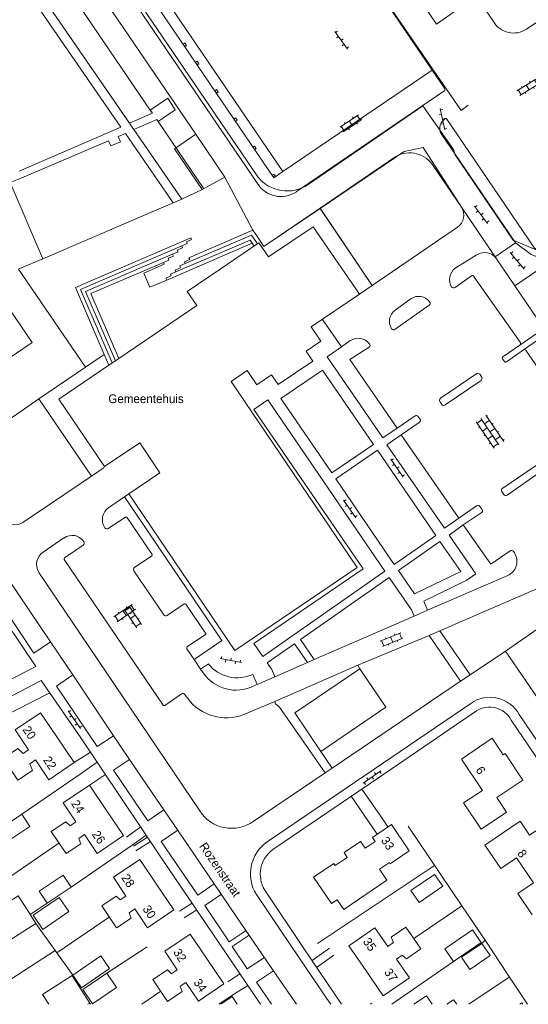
# Model space of a CAD drawing. Header units: metres. Extents: x 195864 to 198202, y 543264 to 544906.
# Tile 19 of 79: x 196621 to 196727, y 543264 to 543469. Entities that reach past the tile are written whole.
import ezdxf

# ---------------------------------------------------------------- set-up
doc = ezdxf.new("R2010")
doc.units = ezdxf.units.M
doc.header["$MEASUREMENT"] = 0
for name, color, linetype, lineweight in [('Level 11', 7, 'Continuous', 0), ('Level 12', 7, 'Continuous', 0), ('Level 14', 7, 'Continuous', 0), ('Level 19', 7, 'Continuous', 0), ('Level 28', 7, 'Continuous', 0), ('Level 29', 7, 'Continuous', 0), ('Level 32', 7, 'Continuous', 0), ('Level 34', 7, 'Continuous', 0), ('Level 36', 7, 'Continuous', 0), ('Level 41', 7, 'Continuous', 0), ('Level 55', 7, 'Continuous', 0)]:
    doc.layers.add(name, color=color, linetype=linetype, lineweight=lineweight)
doc.styles.add('Style-CHAR_FAST_FONT', font='CHAR_FAST_FONT.shx')

# ---------------------------------------------------------------- blocks, each defined once
blk = doc.blocks.new('OVTP6')
at = {"layer": 'Level 41', "color": 7, "linetype": 'Continuous', "lineweight": 0}
for p, q in [((0, 0), (4.5, 0)), ((0.25, 0), (0.25, 0.5)), ((1.25, 0), (1.25, -0.5)), ((2.25, 0), (2.25, 0.5)), ((4.25, 0), (4.25, 0.5)), ((3.25, 0), (3.25, -0.5))]:
    blk.add_line(p, q, dxfattribs=at)
blk = doc.blocks.new('OV2')
at = {"layer": 'Level 41', "color": 7, "linetype": 'Continuous', "lineweight": 0}
for p, q in [((0.3, -2.31), (0.3, 2.29)), ((1.5, -2.31), (1.5, 2.29)), ((0, 0.99), (0.3, 0.99)), ((0.3, 1.99), (1.5, 1.99)), ((1.8, 0.99), (1.5, 0.99)), ((0, -1.01), (0.3, -1.01)), ((0.3, -0.01), (1.5, -0.01)), ((0.3, -2.01), (1.5, -2.01)), ((1.8, -1.01), (1.5, -1.01))]:
    blk.add_line(p, q, dxfattribs=at)
blk = doc.blocks.new('OVTP6_1')
at = {"layer": 'Level 41', "color": 7, "linetype": 'Continuous', "lineweight": 0}
for p, q in [((0, 0), (4.5, 0)), ((0.25, 0), (0.25, 0.5)), ((1.25, 0), (1.25, -0.5)), ((2.25, 0), (2.25, 0.5)), ((3.25, 0), (3.25, -0.5)), ((4.25, 0), (4.25, 0.5))]:
    blk.add_line(p, q, dxfattribs=at)
blk = doc.blocks.new('OV2_1')
at = {"layer": 'Level 41', "color": 7, "linetype": 'Continuous', "lineweight": 0}
for p, q in [((0.3, -2.31), (0.3, 2.29)), ((1.5, -2.31), (1.5, 2.29)), ((0, 0.99), (0.3, 0.99)), ((0.3, 1.99), (1.5, 1.99)), ((1.8, 0.99), (1.5, 0.99)), ((0, -1.01), (0.3, -1.01)), ((0.3, -0.01), (1.5, -0.01)), ((0.3, -2.01), (1.5, -2.01)), ((1.8, -1.01), (1.5, -1.01))]:
    blk.add_line(p, q, dxfattribs=at)
blk = doc.blocks.new('OVTP4_1')
at = {"layer": 'Level 41', "color": 7, "linetype": 'Continuous', "lineweight": 0}
for p, q in [((0, 1.2), (6.6, 1.2)), ((0, 0), (6.6, 0)), ((0.3, 1.2), (0.3, 0)), ((1.3, 1.5), (1.3, 1.2)), ((1.3, 0), (1.3, -1.2)), ((2.3, 1.2), (2.3, 0)), ((3.3, 1.5), (3.3, 1.2)), ((4.3, 1.2), (4.3, 0)), ((5.3, 1.5), (5.3, 1.2)), ((5.3, 0), (5.3, -1.2)), ((6.3, 1.2), (6.3, 0)), ((0, -1.2), (6.6, -1.2)), ((0.3, -1.2), (0.3, -1.5)), ((2.3, -1.2), (2.3, -1.5)), ((3.3, 0), (3.3, -1.2)), ((4.3, -1.2), (4.3, -1.5)), ((6.3, -1.2), (6.3, -1.5))]:
    blk.add_line(p, q, dxfattribs=at)

msp = doc.modelspace()

# ---------------------------------------------------------------- linework, layer by layer
at = {"layer": 'Level 11', "color": 7, "linetype": 'Continuous', "lineweight": 13}
for p, q in [((196675.88, 543437.3), (196633.2, 543500)), ((196678.61, 543500), (196706.87, 543458.34)), ((196706.87, 543458.34), (196675.88, 543437.3)), ((196682.13, 543425.82), (196691.79, 543411.84)), ((196640.44, 543397.59), (196639.76, 543397.13)), ((196641.11, 543398.04), (196640.44, 543397.59)), ((196641.8, 543398.51), (196641.11, 543398.04)), ((196721.99, 543316.48), (196725.71, 543310.97))]:
    msp.add_line(p, q, dxfattribs=at)
at = {"layer": 'Level 11', "color": 7, "linetype": 'Continuous', "lineweight": 13, "flags": 128}
for points in [[(196630.52, 543500), (196673.98, 543435.99), (196675.88, 543437.3)], [(196655.83, 543463.48), (196655.49, 543463.24), (196655.14, 543463.77), (196655.49, 543464.01), (196655.83, 543463.48)], [(196658.43, 543459.68), (196658.08, 543459.43), (196657.74, 543459.94), (196658.08, 543460.19), (196658.43, 543459.68)], [(196662.42, 543453.79), (196662.08, 543453.55), (196661.73, 543454.07), (196662.08, 543454.31), (196662.42, 543453.79)], [(196666.38, 543447.94), (196666.04, 543447.7), (196665.7, 543448.21), (196666.05, 543448.45), (196666.38, 543447.94)], [(196670.35, 543442.09), (196670.01, 543441.85), (196669.67, 543442.36), (196670.02, 543442.6), (196670.35, 543442.09)], [(196674.31, 543436.28), (196673.96, 543436.04), (196673.65, 543436.54), (196673.99, 543436.78), (196674.31, 543436.28)], [(196682.13, 543425.82), (196672.89, 543419.57), (196670.91, 543422.5), (196662.66, 543416.91), (196656, 543412.39), (196657.98, 543409.47), (196641.8, 543398.51)], [(196691.79, 543411.84), (196681.76, 543405.04), (196683.73, 543402.13), (196680.68, 543400.04), (196682.08, 543397.97), (196674.88, 543393.09), (196673.5, 543395.12), (196670.45, 543393.02), (196668.43, 543396), (196665.11, 543393.74), (196691.3, 543355.11), (196665.91, 543337.9), (196643.87, 543370.4), (196650.34, 543374.79), (196646.14, 543380.98), (196638.87, 543376.06)], [(196639.76, 543397.13), (196629.36, 543390.08), (196638.87, 543376.06)], [(196632.55, 543314.61), (196629.05, 543319.79), (196625.54, 543324.97), (196620.28, 543321.4), (196623.09, 543317.26), (196621.93, 543316.47), (196620.84, 543317.55), (196617.8, 543315.49), (196619.34, 543313.22), (196620.88, 543310.95), (196623.91, 543313), (196623.34, 543314.39), (196624.5, 543315.18), (196627.28, 543311.05), (196632.55, 543314.61)], [(196721.99, 543316.48), (196721.62, 543316.23), (196719.32, 543319.66), (196712.92, 543315.35), (196717.3, 543308.84), (196713.4, 543306.26), (196717.04, 543300.82), (196722.32, 543304.35), (196720.31, 543307.35), (196725.71, 543310.97)], [(196642.8, 543299.46), (196639.27, 543304.69), (196635.73, 543309.92), (196630.23, 543306.24), (196632.87, 543302.33), (196631.68, 543301.52), (196630.83, 543302.32), (196627.79, 543300.28), (196629.34, 543297.99), (196630.89, 543295.72), (196633.91, 543297.77), (196633.49, 543298.86), (196634.68, 543299.67), (196637.33, 543295.76), (196642.8, 543299.46)], [(196623.31, 543301.37), (196621.67, 543303.89), (196615.86, 543299.98), (196617.5, 543297.48), (196623.31, 543301.37)], [(196702.12, 543296.32), (196698.41, 543301.79), (196694.45, 543299.09), (196695.03, 543298.25), (196692.97, 543296.83), (196691.99, 543298.25), (196688.57, 543295.94), (196689.25, 543294.94), (196686.76, 543293.26), (196686.48, 543293.67), (196682.26, 543290.8), (196685.96, 543285.35), (196687.16, 543286.16), (196688.54, 543284.13), (196697.45, 543290.19), (196695.91, 543292.46), (196697.98, 543293.87), (196698.15, 543293.62), (196702.12, 543296.32)], [(196731.43, 543302.55), (196727.06, 543299.58), (196725.11, 543302.44), (196717.82, 543297.5), (196721.11, 543292.65), (196724.39, 543294.87), (196727.9, 543289.68), (196724.62, 543287.46), (196727.64, 543283)], [(196653.25, 543284.03), (196649.71, 543289.26), (196646.17, 543294.49), (196640.68, 543290.8), (196643.3, 543286.92), (196642.11, 543286.11), (196641.25, 543286.9), (196638.26, 543284.88), (196639.79, 543282.6), (196641.32, 543280.32), (196644.35, 543282.35), (196643.94, 543283.45), (196645.14, 543284.25), (196647.77, 543280.34), (196653.25, 543284.03)], [(196631.94, 543288.78), (196630.26, 543291.26), (196625.3, 543287.9), (196626.96, 543285.42), (196631.94, 543288.78)], [(196709.06, 543288.97), (196707.38, 543291.42), (196702.45, 543288.05), (196704.13, 543285.6), (196709.06, 543288.97)], [(196624.6, 543281.24), (196622.75, 543284.11), (196620.89, 543286.99), (196614.71, 543282.99), (196616.57, 543280.12), (196618.42, 543277.24), (196624.6, 543281.24)], [(196631.44, 543283.7), (196629.44, 543286.61), (196624.05, 543282.91), (196626.04, 543280), (196631.44, 543283.7)], [(196663.64, 543268.67), (196660.14, 543273.84), (196656.65, 543279.02), (196651.37, 543275.48), (196653.95, 543271.57), (196652.74, 543270.78), (196651.89, 543271.58), (196648.87, 543269.59), (196650.4, 543267.31), (196651.95, 543265.02), (196654.95, 543267.09), (196654.54, 543268.19), (196655.7, 543268.99), (196658.36, 543265.12), (196663.64, 543268.67)], [(196704.54, 543275.93), (196702.97, 543278.19), (196701.39, 543280.47), (196698.38, 543278.35), (196698.82, 543277.24), (196697.67, 543276.44), (196694.99, 543280.31), (196689.53, 543276.55), (196693.13, 543271.36), (196696.72, 543266.18), (196702.17, 543269.97), (196699.49, 543273.83), (196700.63, 543274.62), (196701.52, 543273.85), (196704.54, 543275.93)], [(196717.04, 543277.29), (196715.23, 543279.93), (196709.47, 543275.99), (196711.29, 543273.32), (196717.04, 543277.29)], [(196718.91, 543274.55), (196717.17, 543277.09), (196712.97, 543274.22), (196714.71, 543271.68), (196718.91, 543274.55)], [(196639.87, 543271.89), (196638.07, 543274.51), (196632.24, 543270.51), (196634.06, 543267.89), (196639.87, 543271.89)], [(196641.36, 543267.9), (196639.34, 543270.89), (196634.35, 543267.53), (196636.37, 543264.54), (196641.36, 543267.9)], [(196635.78, 543264.69), (196633.93, 543267.56), (196632.1, 543270.43), (196625.94, 543266.51), (196627.25, 543264.44)], [(196635.39, 543264.44), (196635.78, 543264.69)], [(196666.39, 543264.44), (196665.32, 543266.03), (196662.97, 543264.44)], [(196706.87, 543264.44), (196705.69, 543266.2), (196703.08, 543264.44)], [(196711.95, 543264.44), (196711.31, 543265.39), (196709.9, 543264.44)], [(196725.72, 543264.44), (196725.51, 543264.76), (196725.04, 543264.44)]]:
    msp.add_lwpolyline(points, dxfattribs=at)
at = {"layer": 'Level 12', "color": 7, "linetype": 'Continuous', "lineweight": 13, "flags": 128}
for points in [[(196691.82, 543334.11), (196678.32, 543324.92), (196683.75, 543316.92)], [(196683.75, 543316.92), (196697.26, 543326.11), (196691.82, 543334.11)]]:
    msp.add_lwpolyline(points, dxfattribs=at)
at = {"layer": 'Level 14', "color": 7, "linetype": 'Continuous', "lineweight": 13}
msp.add_line((196621.67, 543436.03), (196619.24, 543435.01), dxfattribs=at)
at = {"layer": 'Level 19', "color": 7, "linetype": 'Continuous', "lineweight": 0}
for p, q in [((196626.06, 543419.22), (196619.24, 543435.01)), ((196621.37, 543417.23), (196626.06, 543419.22))]:
    msp.add_line(p, q, dxfattribs=at)
at = {"layer": 'Level 28', "color": 7, "linetype": 'Continuous', "lineweight": 0}
for p, q in [((196621.67, 543303.89), (196633.77, 543312.2)), ((196618.47, 543290.44), (196629.39, 543297.92)), ((196631.94, 543288.78), (196644.6, 543297.48)), ((196683.07, 543277.03), (196707.38, 543293.24)), ((196623.42, 543283.06), (196626.96, 543285.42)), ((196703.05, 543278.08), (196713.03, 543284.89)), ((196624.6, 543281.24), (196632.24, 543270.51)), ((196628.94, 543275.15), (196639.83, 543282.53)), ((196717.17, 543277.09), (196717.85, 543277.73)), ((196616.01, 543267.44), (196628.61, 543275.61)), ((196639.34, 543270.89), (196647.68, 543276.38)), ((196698.49, 543264.44), (196711.29, 543273.32)), ((196714.5, 543264.44), (196722.87, 543270.09)), ((196635.78, 543264.69), (196635.96, 543264.44))]:
    msp.add_line(p, q, dxfattribs=at)
at = {"layer": 'Level 28', "color": 7, "linetype": 'Continuous', "lineweight": 0, "flags": 128}
for points in [[(196701.88, 543301.39), (196713.04, 543284.86), (196717.99, 543277.52), (196722.47, 543270.69), (196726.65, 543264.44)], [(196646.57, 543264.44), (196650.51, 543267.15)], [(196662.57, 543264.44), (196665.24, 543266.24)]]:
    msp.add_lwpolyline(points, dxfattribs=at)
at = {"layer": 'Level 29', "color": 7, "linetype": 'Continuous', "lineweight": 0}
for p, q in [((196670.63, 543434.79), (196626.32, 543500)), ((196719.6, 543468.44), (196698.14, 543500)), ((196752.46, 543484.61), (196726.46, 543466.89)), ((196706.87, 543458.34), (196709.42, 543454.59)), ((196709.3, 543453.96), (196678.61, 543433.06)), ((196659.46, 543433.75), (196649.96, 543447.7)), ((196654.86, 543431.59), (196644.91, 543446.04)), ((196708.93, 543444.83), (196712.66, 543439.36)), ((196699.33, 543440.44), (196683.61, 543429.67)), ((196712.92, 543429.9), (196707.13, 543438.44)), ((196724.18, 543422.5), (196712.66, 543439.36)), ((196663.8, 543436.11), (196659.1, 543433.56)), ((196669.65, 543425.12), (196663.8, 543436.11)), ((196659.1, 543433.56), (196654.86, 543431.59)), ((196626.06, 543419.22), (196653.09, 543430.83)), ((196653.09, 543430.83), (196654.86, 543431.59)), ((196720.23, 543419.17), (196712.92, 543429.9)), ((196694.42, 543413.65), (196712.12, 543425.77)), ((196651.75, 543414.78), (196669.51, 543422.41)), ((196669.51, 543422.41), (196669.9, 543421.82)), ((196711.67, 543417.24), (196716.03, 543419.97)), ((196720.23, 543419.17), (196724, 543413.59)), ((196620.99, 543417.07), (196621.37, 543417.23)), ((196634.89, 543396.69), (196620.99, 543417.07)), ((196715.04, 543415.67), (196711.62, 543413.23)), ((196725.13, 543401.9), (196715.42, 543415.59)), ((196699.2, 543408.52), (196702.47, 543410.92)), ((196706.22, 543409.55), (196699.16, 543404.57)), ((196684.09, 543406.61), (196688.02, 543400.95)), ((196730.04, 543404.71), (196725.05, 543401.25)), ((196725.85, 543400.3), (196730.76, 543403.66)), ((196688.02, 543400.95), (196689.86, 543402.21)), ((196634.89, 543396.69), (196638.76, 543399.36)), ((196639.76, 543397.13), (196638.76, 543399.36)), ((196721.52, 543398.86), (196725.05, 543401.25)), ((196725.85, 543400.3), (196722.27, 543397.81)), ((196737.97, 543383.24), (196726.39, 543400.12)), ((196721.85, 543397.86), (196721.45, 543398.42)), ((196625.23, 543390.14), (196634.89, 543396.69)), ((196716.14, 543395.38), (196708.61, 543390.23)), ((196709.55, 543388.85), (196717.01, 543393.96)), ((196717.17, 543394.61), (196716.76, 543395.22)), ((196610.26, 543379.8), (196625.23, 543390.14)), ((196708.49, 543389.53), (196708.86, 543388.97)), ((196699.6, 543384.01), (196703.31, 543386.57)), ((196704.16, 543385.21), (196700.44, 543382.68)), ((196703.91, 543386.52), (196704.32, 543385.97)), ((196700.44, 543382.68), (196712.4, 543365.32)), ((196728.93, 543376.66), (196721.5, 543371.56)), ((196722.43, 543370.16), (196729.87, 543375.29)), ((196636.12, 543374.07), (196621.89, 543364.48)), ((196721.36, 543370.86), (196721.73, 543370.29)), ((196639.71, 543367.56), (196642.99, 543369.79)), ((196642.99, 543369.79), (196643.87, 543370.4)), ((196712.4, 543365.32), (196716.09, 543367.89)), ((196716.78, 543367.76), (196717.24, 543367.12)), ((196717.06, 543366.49), (196713.33, 543363.96)), ((196626.11, 543358.31), (196630.41, 543361.24)), ((196634.43, 543359.75), (196630.53, 543357.12)), ((196630.49, 543356.77), (196651, 543326.56)), ((196722.06, 543337.78), (196750.93, 543357.7)), ((196723.73, 543358.44), (196723.93, 543358.16)), ((196651.13, 543345.31), (196644.94, 543354.44)), ((196618.75, 543352.84), (196627.6, 543339.71)), ((196658.63, 543304.59), (196625.22, 543354.11)), ((196722.55, 543353.47), (196705.9, 543346.24)), ((196705.9, 543346.24), (196703.13, 543345.04)), ((196703.13, 543345.04), (196682.39, 543335.99)), ((196656.17, 543338.78), (196659.74, 543341.15)), ((196691.44, 543334.83), (196706.27, 543341.02)), ((196706.27, 543341.02), (196708.45, 543341.95)), ((196706.27, 543341.02), (196712.78, 543331.51)), ((196714.72, 543332.81), (196708.45, 543341.95)), ((196627.6, 543339.71), (196632.23, 543332.85)), ((196657.44, 543336.04), (196656.06, 543338.05)), ((196658.79, 543334), (196657.44, 543336.04)), ((196658.79, 543334), (196660.4, 543335.11)), ((196659.33, 543333.22), (196658.79, 543334)), ((196674.17, 543327.32), (196691.44, 543334.83)), ((196680.96, 543335.39), (196674.2, 543332.45)), ((196682.39, 543335.99), (196680.96, 543335.39)), ((196691.44, 543334.83), (196691.82, 543334.11)), ((196632.23, 543332.85), (196640.74, 543320.18)), ((196669.61, 543332.93), (196670.52, 543330.86)), ((196674.2, 543332.45), (196670.52, 543330.86)), ((196670.52, 543330.86), (196669.81, 543330.52)), ((196609.04, 543319.67), (196627.46, 543329.11)), ((196651.34, 543326.49), (196654.83, 543328.89)), ((196655.54, 543328.78), (196656.1, 543327.96)), ((196667.78, 543324.62), (196674.17, 543327.32)), ((196672.6, 543298.16), (196714.89, 543326.91)), ((196632.55, 543314.61), (196635.95, 543316.76)), ((196686.09, 543313.46), (196683.75, 543316.92)), ((196633.77, 543312.2), (196637.34, 543314.69)), ((196635.73, 543309.92), (196639.06, 543312.12)), ((196690.08, 543307.63), (196695.44, 543299.76)), ((196643.39, 543299.11), (196646.36, 543301.26)), ((196644.6, 543297.48), (196647.52, 543299.52)), ((196644.84, 543297.24), (196647.78, 543299.13)), ((196645.33, 543296.28), (196648.39, 543298.23)), ((196654.43, 543283.76), (196657.04, 543285.45)), ((196655.4, 543282.37), (196657.99, 543284.04)), ((196681.92, 543273.51), (196685.54, 543276.11)), ((196682.87, 543272.11), (196686.47, 543274.63)), ((196664.42, 543269.09), (196666.96, 543270.77)), ((196665.24, 543266.24), (196668.59, 543268.34)), ((196694.06, 543264.44), (196694.35, 543264.65))]:
    msp.add_line(p, q, dxfattribs=at)
at = {"layer": 'Level 29', "color": 7, "linetype": 'Continuous', "lineweight": 0, "flags": 128}
for points in [[(196648.32, 543450.07), (196632.78, 543472.99), (196636.44, 543475.39), (196633.06, 543480.36), (196628.49, 543487.01)], [(196763.68, 543482.14), (196780.71, 543457.16), (196728.28, 543421.17), (196709.75, 543448.38), (196709.34, 543448.09)], [(196644.03, 543447.32), (196624.64, 543475.5), (196629.48, 543477.57), (196633.23, 543480.11)], [(196704.26, 543473.14), (196708.36, 543475.94), (196711.89, 543470.78), (196707.73, 543467.89), (196704.26, 543473.14)], [(196621.09, 543437.41), (196642.25, 543446.53), (196622.85, 543474.7), (196604.14, 543466.68)], [(196649.96, 543447.7), (196653.54, 543450.14), (196651.97, 543452.54), (196648.32, 543450.07)], [(196724.04, 543413.59), (196753.65, 543433.73), (196779.87, 543451.59)], [(196644.03, 543447.32), (196648.81, 543449.4), (196648.32, 543450.07)], [(196649.96, 543447.7), (196649.69, 543448.13), (196644.91, 543446.04)], [(196606.08, 543385.88), (196604.26, 543388.5), (196623.83, 543401.82), (196594.35, 543445.04)], [(196653.09, 543430.83), (196643.18, 543445.22), (196641.65, 543444.57), (196642.13, 543443.44), (196640.16, 543442.61), (196639.64, 543443.7), (196621.67, 543436.03)], [(196669.65, 543425.12), (196670.58, 543423.74), (196671.91, 543421.78), (196673.02, 543422.52), (196683.61, 543429.67)], [(196683.61, 543429.67), (196694.42, 543413.65), (196691.79, 543411.84)], [(196655.56, 543418.19), (196655.42, 543418.56), (196656.52, 543419.05), (196656.36, 543419.42), (196668.66, 543424.7), (196669.65, 543425.12)], [(196655.56, 543418.19), (196669.34, 543424.12), (196670.58, 543422.28)], [(196638.76, 543399.36), (196632.79, 543413.27), (196656.79, 543423.56), (196656.93, 543423.18), (196655.86, 543422.72), (196656, 543422.35), (196654.86, 543421.86)], [(196640.44, 543397.59), (196633.87, 543412.8), (196654.86, 543421.86)], [(196654.86, 543421.86), (196655.04, 543421.47), (196653.94, 543420.97), (196654.1, 543420.62), (196652.98, 543420.15)], [(196653.64, 543416.51), (196669.05, 543423.09), (196669.51, 543422.41)], [(196719.93, 543419.61), (196724.18, 543422.5), (196727.43, 543420.09), (196730.84, 543418.77), (196731.1, 543418.43)], [(196641.11, 543398.04), (196634.91, 543412.42), (196652.98, 543420.15)], [(196652.98, 543420.15), (196653.14, 543419.77), (196652.03, 543419.3), (196652.19, 543418.92), (196651.08, 543418.42)], [(196641.8, 543398.51), (196636.03, 543412), (196651.08, 543418.42)], [(196651.08, 543418.42), (196651.23, 543418.06), (196646.97, 543416.23), (196648.26, 543413.29), (196651.75, 543414.78)], [(196653.64, 543416.51), (196653.52, 543416.84), (196654.61, 543417.34), (196654.46, 543417.72), (196655.56, 543418.19)], [(196651.75, 543414.78), (196651.6, 543415.16), (196652.69, 543415.65), (196652.53, 543416.03), (196653.64, 543416.51)], [(196724.02, 543413.56), (196730.04, 543404.71), (196730.76, 543403.66), (196742.78, 543385.98), (196743.49, 543384.93), (196784.95, 543324)], [(196688.02, 543400.95), (196685.08, 543398.85), (196696.6, 543382.01), (196699.6, 543384.01)], [(196693.77, 543400.83), (196689.79, 543398.28), (196699.6, 543384.01)], [(196580.91, 543398.39), (196594.48, 543378.91), (196615.02, 543348.65), (196624.59, 543334.54), (196604.79, 543324.36)], [(196686.01, 543374.75), (196694.66, 543380.68), (196684.1, 543396.11), (196675.44, 543390.19), (196686.01, 543374.75)], [(196638.8, 543375.89), (196636.12, 543374.07), (196625.23, 543390.14)], [(196697.07, 543354.35), (196672.76, 543389.9), (196669.86, 543387.94), (196692.51, 543354.81), (196669.84, 543339.35), (196671.68, 543336.67), (196697.07, 543354.35)], [(196700.44, 543382.68), (196697.47, 543380.56), (196709.39, 543363.26), (196712.4, 543365.32)], [(196698.99, 543355.73), (196707.63, 543361.75), (196695.51, 543379.46), (196686.86, 543373.51), (196698.99, 543355.73)], [(196657.44, 543336.04), (196663.23, 543339.94), (196642.99, 543369.79)], [(196645.07, 543355.11), (196648.68, 543357.55), (196648.75, 543357.66), (196648.73, 543357.79), (196643.48, 543365.53), (196643.34, 543365.62), (196643.17, 543365.58), (196639.61, 543363.23)], [(196713.33, 543363.96), (196710.39, 543361.85), (196715.96, 543353.78), (196714.04, 543352.47), (196705.1, 543348.15), (196705.9, 543346.24)], [(196713.33, 543363.96), (196719.02, 543355.83), (196723.03, 543358.56)], [(196703.17, 543349.66), (196712.79, 543354.25), (196708.48, 543360.51), (196699.84, 543354.49), (196703.17, 543349.66)], [(196708.45, 543341.95), (196737.64, 543354.62), (196738.24, 543354.94), (196738.8, 543355.31), (196742.12, 543357.58)], [(196618.75, 543352.84), (196615.28, 543350.6), (196624.2, 543337.35), (196627.6, 543339.71)], [(196703.13, 543345.04), (196702.54, 543346.36), (196697.95, 543353.06), (196679.5, 543340.14), (196682.39, 543335.99)], [(196659.82, 543341.49), (196655.73, 543347.49), (196655.56, 543347.58), (196655.38, 543347.55), (196651.86, 543345.18)], [(196680.96, 543335.39), (196678.3, 543339.27), (196672.61, 543335.3), (196673.57, 543333.93), (196674.2, 543332.45)], [(196669.72, 543302.39), (196684.67, 543312.5), (196686.09, 543313.46), (196712.78, 543331.51), (196714.72, 543332.81), (196722.06, 543337.78), (196732.3, 543322.79), (196748.03, 543299.35)], [(196632.23, 543332.85), (196628.85, 543330.49), (196637.34, 543317.95), (196640.74, 543320.18)], [(196671.2, 543264.44), (196663.84, 543275.43), (196650.84, 543294.58), (196633.92, 543319.78), (196625.7, 543331.65), (196598.02, 543317.17), (196574.91, 543305.32), (196589.25, 543282.98), (196601.14, 543264.44)], [(196684.67, 543312.5), (196675.17, 543326.14), (196674.35, 543326.82), (196674.17, 543327.32)], [(196673.77, 543296.55), (196695.52, 543311.32), (196716.08, 543325.38)], [(196724.95, 543324.58), (196755.48, 543279.55), (196765.72, 543264.44)], [(196723.26, 543323.45), (196750.96, 543282.69), (196763.33, 543264.44)], [(196640.74, 543320.18), (196644.03, 543315.29), (196645.64, 543312.92), (196656.08, 543297.61), (196666.11, 543282.84), (196674.49, 543270.54)], [(196651.16, 543304.82), (196647.85, 543302.56), (196640.7, 543313.01), (196644.03, 543315.29)], [(196692.24, 543309.09), (196695.76, 543304.03), (196696.27, 543303.35), (196697.65, 543301.27)], [(196661.62, 543289.45), (196658.2, 543287.12), (196650.62, 543298.25), (196654.05, 543300.58)], [(196668.22, 543279.74), (196664.72, 543277.39), (196659.64, 543284.97), (196663.1, 543287.28)], [(196670.37, 543287.21), (196677.52, 543276.63), (196684.95, 543265.69), (196685.8, 543264.44)], [(196672.11, 543288.15), (196680.1, 543276.21), (196688.05, 543264.44)], [(196668.88, 543278.78), (196665.37, 543276.45), (196668.46, 543271.78), (196672.03, 543274.15)], [(196673.49, 543264.44), (196670.4, 543269.01), (196673.91, 543271.39)], [(196674.49, 543270.54), (196678.67, 543264.44)]]:
    msp.add_lwpolyline(points, dxfattribs=at)
at = {"layer": 'Level 29', "color": 7, "linetype": 'Continuous', "lineweight": 0}
for centre, radius, start, end in [((196723.75, 543470.86), 4.81, 210.3085, 304.1971), ((196709.02, 543454.34), 0.47, 306.2194, 32.212), ((196710.68, 543446.27), 2.26, 126.2019, 219.5091), ((196702.17, 543435.32), 5.86, 32.1555, 118.9884), ((196675.46, 543437.8), 5.69, 211.9021, 303.5153), ((196710.44, 543428.24), 2.99, 304.3423, 33.8486), ((196717.73, 543417.43), 3.05, 34.6587, 123.834), ((196713.41, 543414.86), 2.95, 126.0913, 210.7055), ((196715.21, 543415.51), 0.232, 20.5797, 135.1281), ((196711.31, 543413.66), 0.526, 214.9133, 306.462), ((196704.06, 543408.54), 2.86, 37.6237, 123.7122), ((196705.94, 543409.96), 0.503, 304.4409, 40.3191), ((196700.75, 543406.22), 2.77, 123.989, 213.9074), ((196698.85, 543404.95), 0.491, 214.9914, 309.378), ((196691.52, 543399.69), 3.01, 38.7968, 123.2094), ((196693.44, 543401.25), 0.532, 308.3733, 37.8319), ((196724.65, 543401.63), 0.556, 316.9047, 29.2781), ((196726.03, 543399.94), 0.399, 25.9191, 117.0839), ((196721.75, 543398.6), 0.352, 132.0399, 210.3501), ((196722.08, 543398.04), 0.291, 216.9587, 309.9709), ((196716.35, 543394.93), 0.495, 34.8464, 114.9431), ((196716.67, 543394.39), 0.545, 308.4246, 24.5375), ((196708.94, 543389.81), 0.53, 127.7679, 211.767), ((196709.27, 543389.25), 0.494, 214.694, 304.711), ((196703.58, 543386.19), 0.469, 45.1665, 125.5575), ((196703.93, 543385.65), 0.499, 297.0539, 38.7876), ((196721.74, 543371.14), 0.478, 120.3917, 216.9884), ((196722.14, 543370.57), 0.5, 214.2902, 304.9559), ((196641.46, 543365.05), 3.06, 124.7178, 213.4232), ((196716.38, 543367.53), 0.457, 30.0376, 129.6611), ((196716.85, 543366.89), 0.456, 298.2412, 31.0356), ((196620.17, 543367.01), 3.05, 215.1472, 304.1664), ((196639.31, 543363.62), 0.489, 212.0428, 307.7856), ((196632.11, 543358.88), 2.9, 32.1389, 125.7138), ((196634.19, 543360.15), 0.47, 301.3855, 35.7014), ((196723.31, 543358.09), 0.548, 39.874, 120.8838), ((196627.85, 543355.75), 3.1, 124.1862, 211.8481), ((196630.69, 543356.92), 0.257, 127.8886, 217.5079), ((196721.27, 543356.39), 3.19, 293.6228, 33.5677), ((196645.29, 543354.72), 0.445, 118.7238, 219.2144), ((196651.55, 543345.57), 0.493, 211.4802, 308.396), ((196659.66, 543341.35), 0.213, 291.701, 42.2853), ((196656.42, 543338.37), 0.481, 121.4977, 221.1167), ((196666.39, 543339.89), 7.67, 218.5804, 294.8561), ((196666.14, 543337.96), 8.3, 214.8374, 296.2971), ((196655.13, 543328.49), 0.503, 34.5701, 126.8688), ((196664.09, 543333.8), 9.89, 216.1743, 291.9077), ((196651.2, 543326.69), 0.241, 212.0271, 304.3825), ((196718.77, 543321.04), 5.1, 28.1406, 121.7522), ((196665.23, 543308.81), 7.84, 212.5975, 305.0031), ((196677.52, 543291.44), 6.34, 126.3162, 211.3342)]:
    msp.add_arc(centre, radius, start, end, dxfattribs=at)
at = {"layer": 'Level 29', "color": 7, "linetype": 'Continuous', "lineweight": 0, "extrusion": (0, 0, -1)}
for centre, radius, start, end in [((-196718.88, 543321.24), 6.93, 54.8464, 151.2369), ((-196677.27, 543291.51), 8.13, 328.0702, 54.962)]:
    msp.add_arc(centre, radius, start, end, dxfattribs=at)
at = {"layer": 'Level 55', "color": 7, "linetype": 'Continuous', "lineweight": 0}
for p, q in [((196657.8, 543445.08), (196620.34, 543500)), ((196670.69, 543436.22), (196627.22, 543500)), ((196663.8, 543436.11), (196657.8, 543445.08)), ((196712.92, 543429.9), (196704.99, 543442.33))]:
    msp.add_line(p, q, dxfattribs=at)
at = {"layer": 'Level 55', "color": 7, "linetype": 'Continuous', "lineweight": 0, "flags": 128}
for points in [[(196654.86, 543431.59), (196624.64, 543475.5), (196629.48, 543477.57), (196633.62, 543480.37), (196632.07, 543482.66), (196628.35, 543480.06), (196623.07, 543477.76), (196616.1, 543487.87), (196620.82, 543489.93), (196624.86, 543492.71), (196623.95, 543494.04), (196620.15, 543491.38), (196615.16, 543489.19), (196607.7, 543500)], [(196678.49, 543500), (196693.95, 543477.57), (196712.89, 543449.99), (196714.33, 543451.11)], [(196723.68, 543423.03), (196711.65, 543440.76), (196711.28, 543441.86), (196704.92, 543450.94), (196681.11, 543434.62)], [(196659.1, 543433.56), (196653.35, 543442.05), (196657.8, 543445.08)], [(196683.61, 543429.66), (196701.05, 543441.49), (196704.99, 543442.33)], [(196669.65, 543425.12), (196670.58, 543423.74), (196671.91, 543421.78), (196673.02, 543422.52), (196683.61, 543429.66)], [(196683.61, 543429.66), (196694.42, 543413.65), (196691.79, 543411.84)], [(196723.68, 543423.03), (196731.71, 543419.65), (196732.09, 543419.13)]]:
    msp.add_lwpolyline(points, dxfattribs=at)
at = {"layer": 'Level 55', "color": 7, "linetype": 'Continuous', "lineweight": 0, "extrusion": (0, 0, -1)}
msp.add_arc((-196676.75, 543440.99), 7.72, 235.5883, 321.7875, dxfattribs=at)

# ---------------------------------------------------------------- block references
at = {"layer": 'Level 41', "color": 7, "linetype": 'Continuous', "lineweight": 0}
for name, p, xscale, yscale, zscale, rotation in [('OVTP6', (196686.66, 543466.36), 0.9999997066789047, 0.9999997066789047, 0.9999997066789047, 305.9490079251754), ('OVTP6', (196708.55, 543450.39), 1.000000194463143, 1.000000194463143, 1.000000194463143, 282.0860361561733), ('OV2', (196690.49, 543446.55), 0.9999988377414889, 0.9999988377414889, 0.9999988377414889, 123.8211188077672), ('OVTP6', (196715.66, 543430.13), 0.9999993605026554, 0.9999993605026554, 0.9999993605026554, 307.1329148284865), ('OVTP6', (196723.09, 543420.51), 0.9999997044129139, 0.9999997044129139, 0.9999997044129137, 309.8030431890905), ('OV2', (196643.52, 543344.9), 1.000000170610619, 1.000000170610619, 1.000000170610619, 123.996273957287), ('OVTP6', (196696.23, 543312.88), 1.000000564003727, 1.000000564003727, 1.000000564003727, 214.6079813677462)]:
    msp.add_blockref(name, p, dxfattribs=dict(at, xscale=xscale, yscale=yscale, zscale=zscale, rotation=rotation))
for name, p, rotation in [('OV2_1', (196727.18, 543454.01), 121.8402031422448), ('OVTP4_1', (196720.73, 543380.58), 124.4400692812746), ('OVTP6_1', (196698.31, 543377.57), 304.7516853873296), ('OVTP6_1', (196688.48, 543369.11), 304.7357384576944), ('OV2_1', (196645.48, 543345.35), 214.1762866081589), ('OV2_1', (196698.11, 543340.98), 292.6524744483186), ('OVTP6_1', (196662.83, 543336.19), 349.3754179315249), ('OVTP6_1', (196631.28, 543325.36), 304.7516853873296)]:
    msp.add_blockref(name, p, dxfattribs=dict(at, rotation=rotation))

# ---------------------------------------------------------------- texts
at = {"layer": 'Level 32', "color": 7, "linetype": 'Continuous', "lineweight": 13, "style": 'Style-CHAR_FAST_FONT'}
for s, rotation, p in [('20', 304.1191, (196621.75, 543321.46)), ('22', 303.9125, (196626.01, 543315.17)), ('6', 302.7524, (196715.81, 543313.09)), ('24', 303.992, (196631.83, 543306.1)), ('26', 304.1191, (196636.15, 543299.73)), ('33', 304.1191, (196696.14, 543298.46)), ('8', 306.0905, (196724.45, 543295.74)), ('28', 303.992, (196642.25, 543290.71)), ('30', 303.9125, (196646.65, 543284.24)), ('35', 304.6915, (196692.4, 543277.46)), ('32', 303.3722, (196653.01, 543275.26)), ('37', 304.7387, (196696.81, 543271.11)), ('34', 304.5321, (196657.23, 543268.98))]:
    msp.add_text(s, height=1.8, rotation=rotation, dxfattribs=at).set_placement(p)
at = {"layer": 'Level 34', "color": 7, "linetype": 'Continuous', "lineweight": 13, "style": 'Style-CHAR_FAST_FONT'}
msp.add_text('Rozenstraat', height=1.8, rotation=304.4052, dxfattribs=at).set_placement((196658.43, 543297.25))
at = {"layer": 'Level 36', "color": 7, "linetype": 'Continuous', "lineweight": 13, "style": 'Style-CHAR_FAST_FONT'}
msp.add_text('Gemeentehuis', height=1.8, dxfattribs=at).set_placement((196639.63, 543389.24))

doc.saveas('drawing.dxf')
